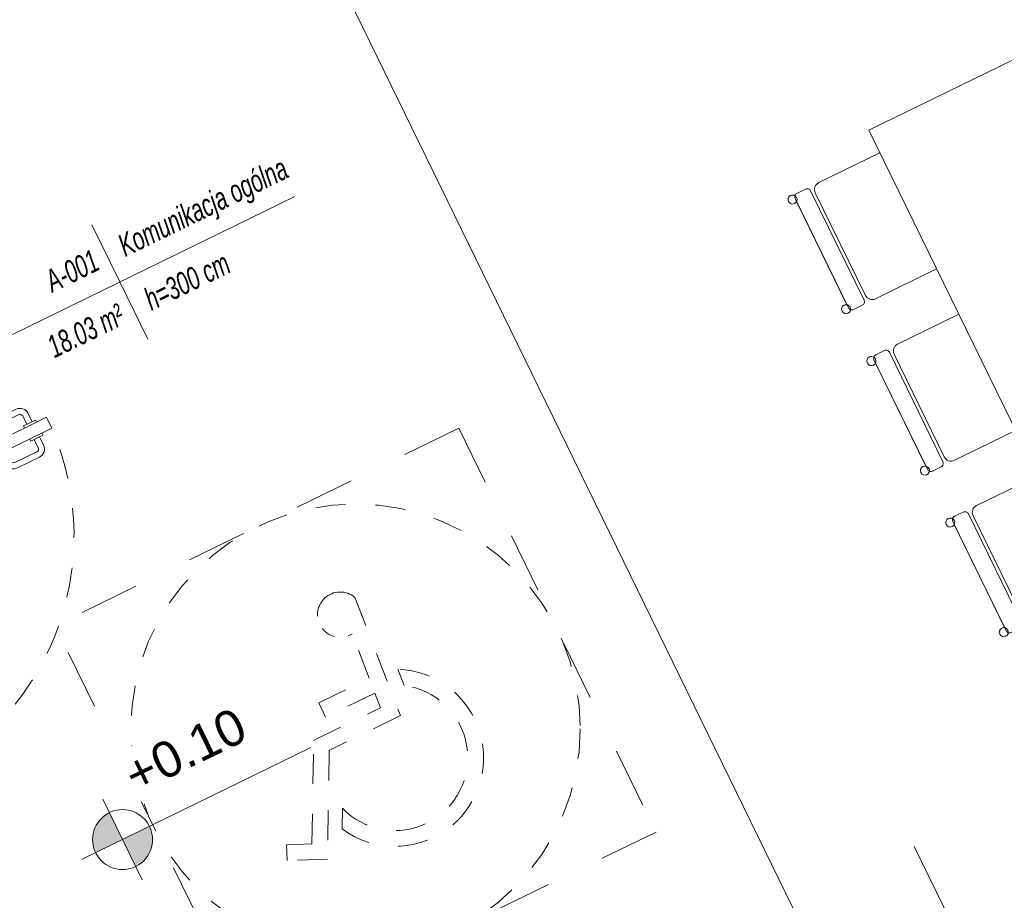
# Model space of a CAD drawing. Extents: x 6414462 to 20492237, y 5756825 to 17376351.
# Tile 34 of 127: x 6497757.77 to 6497761.05, y 5809734.67 to 5809737.61. Entities that reach past the tile are written whole.
import ezdxf

# ---------------------------------------------------------------- set-up
doc = ezdxf.new("R2010")
doc.units = 0
for name, pattern in [('bardzo krótka kreska', [0.4, 0.2, -0.2]), ('IMPORT-Short Dash', [0.4, 0.2, -0.2]), ('Kreska', [0.635, 0.3175, -0.3175]), ('Linia siatki', [2.2225, 1.27, -0.3175, 0.3175, -0.3175])]:
    doc.linetypes.add(name, pattern=pattern)
for name, color, linetype, lineweight in [('A-AREA', 7, 'Continuous', 5), ('A-AREA-IDEN', 7, 'Continuous', 5), ('A-DETL-GENF', 7, 'Continuous', 5), ('A-DOOR', 7, 'Continuous', 5), ('A-DOOR-FRAM', 7, 'Continuous', 25), ('A-DOOR-HDLN', 7, 'Kreska', 5), ('G-ANNO-DIMS', 7, 'Continuous', 5), ('I-FURN', 7, 'Continuous', 5), ('P-SANR-FIXT', 7, 'Continuous', 5), ('P-SANR-FIXT-HDLN', 7, 'Kreska', 5), ('S-GRID', 7, 'Continuous', 5)]:
    doc.layers.add(name, color=color, linetype=linetype, lineweight=lineweight)
doc.layers.add('A-DETL', color=7, linetype='Continuous', lineweight=5, true_color=0x00a600)
doc.styles.add('Arial_3', font='arial.ttf', dxfattribs={"height": 12})
doc.styles.add('Arial_I_1', font='ariali.ttf', dxfattribs={"width": 0.65, "height": 7.5})

# ---------------------------------------------------------------- blocks, each defined once
blk = doc.blocks.new('Drz Drzwi pełne x1 ___FK_04_1 - Dd - W - łazienkowe - 101 x 207_5 _90 x 200_-8767902-__-00_00 Przyziemie PB')
at = {"layer": 'A-DETL-GENF'}
for p, q in [((-41.1, 40.25), (-37.1, 40.25)), ((-37.1, 40.25), (-37.1, 14.25)), ((-41.1, 14.25), (-37.1, 14.25)), ((-25.1, 7.25), (-30.05, 12.2))]:
    blk.add_line(p, q, dxfattribs=at)
blk.add_arc((-45.1, 7.25), 20, 360, 90, dxfattribs=at)
at = {"layer": 'A-DOOR'}
for p, q in [((-45.1, 97.45), (-41.1, 97.45)), ((-45.1, 97.45), (-45.1, 7.25)), ((-41.1, 97.45), (-41.1, 7.25)), ((-45.9, 92.45), (-49, 92.45)), ((-45.9, 93.7), (-45.1, 93.7)), ((-45.9, 89.2), (-45.9, 93.7)), ((-40.3, 93.7), (-41.1, 93.7)), ((-40.3, 89.2), (-40.3, 93.7)), ((-40.3, 92.45), (-37.2, 92.45)), ((-52, 81.31), (-52, 89.45)), ((-50, 81.31), (-50, 89.45)), ((-45.9, 90.45), (-49, 90.45)), ((-45.1, 89.2), (-45.9, 89.2)), ((-41.1, 89.2), (-40.3, 89.2)), ((-40.3, 90.45), (-37.2, 90.45)), ((-36.2, 81.31), (-36.2, 89.45)), ((-34.2, 81.31), (-34.2, 89.45)), ((-46.9, 80.31), (-49, 80.31)), ((-46.9, 78.31), (-46.9, 80.31)), ((-39.3, 78.31), (-39.3, 80.31)), ((-39.3, 80.31), (-37.2, 80.31)), ((-46.9, 78.31), (-49, 78.31)), ((-39.3, 78.31), (-37.2, 78.31)), ((-41.1, 7.25), (-45.1, 7.25)), ((-20.27, 7.25), (21.73, 7.25)), ((-20.27, 5.25), (21.73, 5.25)), ((-0.54, 0.27), (-1.4, -5.16)), ((3.96, -3.92), (-1.4, -5.16))]:
    blk.add_line(p, q, dxfattribs=at)
for centre, radius, start, end in [((-49, 89.45), 3, 90, 180), ((-37.2, 89.45), 3, 360, 90), ((-49, 89.45), 1, 90, 180), ((-37.2, 89.45), 1, 0, 90), ((-49, 81.31), 3, 180, 270), ((-49, 81.31), 1, 180, 270), ((-37.2, 81.31), 3, 270, 0), ((-37.2, 81.31), 1, 270, 0), ((8.57, 10.99), 9.79, 137.0478, 202.456), ((-8.57, 1.51), 9.79, 317.0478, 22.456)]:
    blk.add_arc(centre, radius, start, end, dxfattribs=at)
at = {"layer": 'A-DOOR-FRAM'}
for p, q in [((-45.1, 7.25), (-50.6, 7.25)), ((-50.6, 7.25), (-50.6, -7.25)), ((-45.1, -7.25), (-45.1, 7.25)), ((50.6, 7.25), (45.1, 7.25)), ((45.1, 7.25), (45.1, -7.25)), ((50.6, -7.25), (50.6, 7.25)), ((-50.6, -7.25), (-45.1, -7.25)), ((45.1, -7.25), (50.6, -7.25))]:
    blk.add_line(p, q, dxfattribs=at)
at = {"layer": 'A-DOOR-HDLN'}
blk.add_arc((-45.1, 7.25), 90.2, 360, 90, dxfattribs=at)
blk = doc.blocks.new('OHy Oznacznie niepełnosprawnych ___FK_04_0 - OHy Oznacznie niepełnosprawnych ___FK_04_0-8768052-__-00_00 Przyziemie PB')
at = {"layer": 'P-SANR-FIXT', "color": 13, "linetype": 'bardzo krótka kreska', "true_color": 0xcb6b69}
blk.add_circle((0, 0), 75, dxfattribs=at)
at = {"layer": 'P-SANR-FIXT-HDLN', "color": 13, "true_color": 0xcb6b69}
for p, q in [((11.08, 2.63), (27.53, 34.99)), ((27.53, 34.99), (39.82, 29.51)), ((29.96, 28.14), (14.31, -2.63)), ((15.58, 21.93), (18.7, 28.07)), ((37.68, 24.7), (29.96, 28.14)), ((39.82, 29.51), (37.68, 24.7)), ((-19.05, -39.47), (-15.39, 2.63)), ((-15.39, 2.63), (11.08, 2.63)), ((-10.56, -2.63), (-11.02, -7.89)), ((14.31, -2.63), (-10.56, -2.63)), ((-21.39, -11.66), (-20.88, -5.85)), ((-11.02, -7.89), (7.26, -7.89)), ((7.26, -7.89), (7.26, -13.16)), ((-11.48, -13.16), (-12.85, -28.95)), ((7.26, -13.16), (-11.48, -13.16))]:
    blk.add_line(p, q, dxfattribs=at)
for centre, radius, start, end in [((-7.56, 14.48), 29.57, 27.3641, 242.1174), ((-7.56, 14.48), 24.3, 17.841, 236.7605), ((-12.12, -36.47), 7.56, 203.4068, 95.6026)]:
    blk.add_arc(centre, radius, start, end, dxfattribs=at)
blk = doc.blocks.new('ZZZ Meb Krzesło zwykłe ___FK_v04_0 - przykład-7073046-__-00_00 Przyziemie PB')
at = {"layer": 'I-FURN'}
for p, q in [((-21.59, 10), (-21.59, -12.7)), ((21.59, -12.7), (21.59, 10)), ((20.32, -16.35), (-20.32, -16.35)), ((-20.32, -16.35), (20.32, -16.35)), ((-19.05, -15.24), (19.05, -15.24)), ((-21.59, -17.62), (-21.59, -20.87)), ((-21.59, -17.62), (-21.59, -20.87)), ((21.59, -20.87), (21.59, -17.62)), ((21.59, -17.62), (21.59, -20.87)), ((-20.32, -22.14), (20.32, -22.14)), ((-19.16, -22.14), (19.18, -22.14))]:
    blk.add_line(p, q, dxfattribs=at)
for centre, radius, start, end in [((-19.05, -12.7), 2.54, 180, 270), ((19.05, -12.7), 2.54, 270, 360), ((-20.32, -17.62), 1.27, 90, 180), ((-20.32, -17.62), 1.27, 90, 180), ((20.32, -17.62), 1.27, 360, 90), ((20.32, -17.62), 1.27, 0, 90), ((-20.35, -23.06), 1.51, 360, 180), ((-20.35, -23.06), 1.51, 123.4855, 180), ((-20.32, -20.87), 1.27, 180, 227.4093), ((-20.32, -20.87), 1.27, 180, 270), ((-20.35, -23.06), 1.51, 360, 37.7171), ((20.37, -23.06), 1.51, 360, 180), ((20.37, -23.06), 1.51, 142.2829, 180), ((20.32, -20.87), 1.27, 270, 0), ((20.32, -20.87), 1.27, 313.2379, 360), ((20.37, -23.06), 1.51, 0, 57.1936), ((-20.35, -23.06), 1.51, 180, 360), ((-20.35, -23.06), 1.51, 180, 360), ((20.37, -23.06), 1.51, 180, 360), ((20.37, -23.06), 1.51, 180, 360)]:
    blk.add_arc(centre, radius, start, end, dxfattribs=at)
blk = doc.blocks.new('Meb Stół prosty ___FK_04_1 - Stół prosty 2-9214470-__-00_00 Przyziemie PB')
at = {"layer": 'I-FURN'}
for p, q in [((121.83, 30.48), (-118.17, 30.48)), ((-118.17, 30.48), (-118.17, -49.52)), ((121.83, -49.52), (121.83, 30.48)), ((-118.17, -49.52), (121.83, -49.52))]:
    blk.add_line(p, q, dxfattribs=at)
blk = doc.blocks.new('Rzędne punktów - M_Rzędna punktu - wypełniony obszar docelowy-7854280-__-00_00 Przyziemie PB')
at = {"layer": 'G-ANNO-DIMS'}
h = blk.add_hatch(color=256, dxfattribs=at)
edge = h.paths.add_edge_path()
edge.add_line((0, 0), (-0.2, 0))
edge.add_arc((0, 0), 0.2, 90, 180, ccw=False)
edge.add_line((0, 0.2), (0, 0))
h = blk.add_hatch(color=256, dxfattribs=at)
edge = h.paths.add_edge_path()
edge.add_line((0, 0), (0.2, 0))
edge.add_arc((0, 0), 0.2, 270, 360, ccw=False)
edge.add_line((0, -0.2), (0, 0))
for p, q in [((0, -0.3), (0, 0.3)), ((-0.3, 0), (1.4, 0))]:
    blk.add_line(p, q, dxfattribs=at)
blk.add_circle((0, 0), 0.2, dxfattribs=at)
blk = doc.blocks.new('METKA_POMIESZCZENIA PB NL Lubin - Rozbudowana - z ramką-8603349-__-00_00 Przyziemie PB')
at = {"layer": 'A-AREA-IDEN'}
for p, q in [((0, 0.425), (0, 0)), ((-1, 0), (1.3, 0)), ((0, 0), (0, -0.425))]:
    blk.add_line(p, q, dxfattribs=at)

msp = doc.modelspace()

# ---------------------------------------------------------------- linework, layer by layer
at = {"layer": 'A-AREA'}
msp.add_line((6497760.5125, 5809734.3016, 0.1), (6497758.0152, 5809739.4145, 0.1), dxfattribs=at)
at = {"layer": 'A-DETL', "linetype": 'IMPORT-Short Dash'}
for p, q in [((6497759.2314, 5809736.2427, 0.1), (6497757.8836, 5809735.5843, 0.1)), ((6497759.2314, 5809736.2427, 0.1), (6497759.8898, 5809734.8948, 0.1)), ((6497758.5419, 5809734.2365, 0.1), (6497757.8836, 5809735.5843, 0.1)), ((6497759.8898, 5809734.8948, 0.1), (6497758.5419, 5809734.2365, 0.1))]:
    msp.add_line(p, q, dxfattribs=at)
at = {"layer": 'S-GRID', "linetype": 'Linia siatki'}
msp.add_line((6497760.7517, 5809734.8464, 0.1), (6497762.351, 5809731.572, 0.1), dxfattribs=at)

# ---------------------------------------------------------------- block references
at = {"layer": 'A-AREA-IDEN', "xscale": 0.4999999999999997, "yscale": 0.4999999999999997, "zscale": 0.4999999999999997, "rotation": 26.03236155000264}
msp.add_blockref('METKA_POMIESZCZENIA PB NL Lubin - Rozbudowana - z ramką-8603349-__-00_00 Przyziemie PB', (6497758.1, 5809736.7314, 0.1), dxfattribs=at)
at = {"layer": 'A-DOOR', "xscale": 0.01, "yscale": 0.01, "zscale": 0.01, "rotation": 296.0323615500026}
msp.add_blockref('Drz Drzwi pełne x1 ___FK_04_1 - Dd - W - łazienkowe - 101 x 207_5 _90 x 200_-8767902-__-00_00 Przyziemie PB', (6497757.1778, 5809735.4464, 0.1), dxfattribs=at)
at = {"layer": 'G-ANNO-DIMS', "xscale": 0.4999999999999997, "yscale": 0.4999999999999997, "zscale": 0.4999999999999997, "rotation": 26.03236155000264}
msp.add_blockref('Rzędne punktów - M_Rzędna punktu - wypełniony obszar docelowy-7854280-__-00_00 Przyziemie PB', (6497758.1089, 5809734.8696, 0.1), dxfattribs=at)
at = {"layer": 'I-FURN', "xscale": 0.01, "yscale": 0.01, "zscale": 0.01}
for name, p, rotation in [('Meb Stół prosty ___FK_04_1 - Stół prosty 2-9214470-__-00_00 Przyziemie PB', (6497761.4088, 5809736.2771, 0.1), 116.0323615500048), ('ZZZ Meb Krzesło zwykłe ___FK_v04_0 - przykład-7073046-__-00_00 Przyziemie PB', (6497760.6421, 5809736.9245, 0.1), 296.0323615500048), ('ZZZ Meb Krzesło zwykłe ___FK_v04_0 - przykład-7073046-__-00_00 Przyziemie PB', (6497760.9054, 5809736.3854, 0.1), 296.0323615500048), ('ZZZ Meb Krzesło zwykłe ___FK_v04_0 - przykład-7073046-__-00_00 Przyziemie PB', (6497761.1687, 5809735.8463, 0.1), 296.0323615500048)]:
    msp.add_blockref(name, p, dxfattribs=dict(at, rotation=rotation))
at = {"layer": 'P-SANR-FIXT', "xscale": 0.01, "yscale": 0.01, "zscale": 0.01, "rotation": 206.0323615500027}
msp.add_blockref('OHy Oznacznie niepełnosprawnych ___FK_04_0 - OHy Oznacznie niepełnosprawnych ___FK_04_0-8768052-__-00_00 Przyziemie PB', (6497758.8867, 5809735.2396, 0.1), dxfattribs=at)

# ---------------------------------------------------------------- texts
at = {"layer": 'A-AREA-IDEN', "char_height": 0.075, "attachment_point": 1, "rotation": 26.0324, "style": 'Arial_I_1'}
for s, insert, width in [('Komunikacja ogólna', (6497758.085, 5809736.881, 0.1), 0.747774), ('A-001', (6497757.8421, 5809736.7624, 0.1), 0.224072), ('h=300 cm', (6497758.1726, 5809736.7017, 0.1), 0.372584), ('18.03 m²', (6497757.8485, 5809736.5434, 0.1), 0.333502)]:
    msp.add_mtext(s, dxfattribs=dict(at, insert=insert, width=width))

# ---------------------------------------------------------------- next in the draw order: texts
at = {"layer": 'G-ANNO-DIMS', "insert": (6497758.1007, 5809735.1287, 0.1), "char_height": 0.12, "width": 0.506857, "attachment_point": 1, "rotation": 26.0324, "line_spacing_factor": 0.941778, "style": 'Arial_3', "bg_fill": 3, "box_fill_scale": 1.25, "bg_fill_color": 256, "bg_fill_true_color": 13158600, "bg_fill_transparency": 0}
msp.add_mtext('+0.10', dxfattribs=at)

doc.saveas('drawing.dxf')
